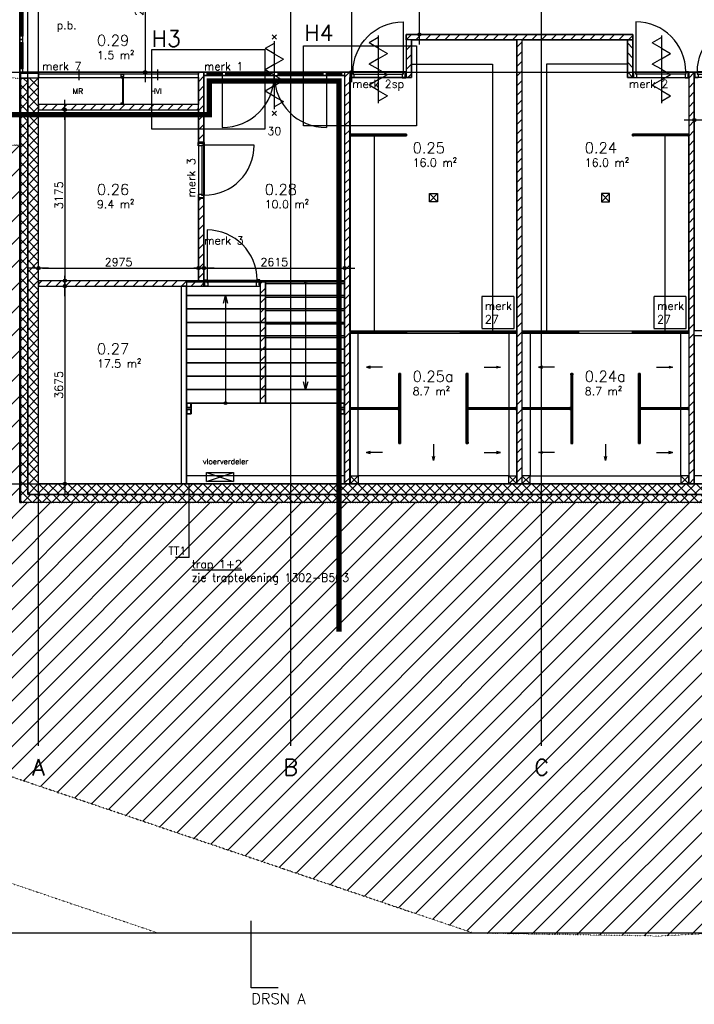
# Model space of a CAD drawing. Header units: millimetres. Extents: x -41560 to 117593, y -41642 to 17656.
# Tile 2 of 30: x -26638 to -14098, y -28179 to -9881. Entities that reach past the tile are written whole.
import ezdxf
from ezdxf.enums import TextEntityAlignment as Align
from ezdxf.lldxf.tags import DXFTag

# ---------------------------------------------------------------- set-up
doc = ezdxf.new("R2010")
doc.units = ezdxf.units.MM
doc.header["$LTSCALE"] = 0.5
doc.header["$PDMODE"] = 3
doc.header["$PDSIZE"] = 100
for name, pattern in [('ACAD_ISO07W100', [3, 0, -3]), ('CENTER2', [28.575, 19.05, -3.175, 3.175, -3.175]), ('HIDDEN2', [4.7625, 3.175, -1.5875])]:
    doc.linetypes.add(name, pattern=pattern)
for name, color, linetype in [('arc. 9', 9, 'Continuous'), ('brandscheidingen', 250, 'Continuous'), ('brandveiligheid', 9, 'Continuous'), ('detailaanduiding', 4, 'Continuous'), ('inrichting terrein', 7, 'ACAD_ISO07W100'), ('inrichting vast', 7, 'Continuous'), ('maat 1.5mm', 210, 'Continuous'), ('pen 0.05mm', 7, 'Continuous'), ('pen 0.10mm', 6, 'Continuous'), ('pen 0.15mm', 1, 'Continuous'), ('pen 0.20mm', 2, 'Continuous'), ('pen 0.70mm', 5, 'Continuous'), ('stramien', 9, 'CENTER2'), ('tekst 1.0mm', 7, 'Continuous'), ('tekst 1.5mm', 210, 'Continuous'), ('tekst 2.0mm', 211, 'Continuous'), ('tekst 3.0mm', 200, 'Continuous'), ('tekst 5.0mm', 201, 'Continuous'), ('tekstblocks', 6, 'Continuous')]:
    doc.layers.add(name, color=color, linetype=linetype)
doc.layers.add('hulplijn', color=140, linetype='Continuous', plot=False)
doc.layers.add('hulplijn opp', color=31, linetype='Continuous', plot=False)
doc.styles.add('1.0mm tekst', font='romans.shx', dxfattribs={"height": 1})
doc.styles.add('1.5mm tekst', font='romans.shx', dxfattribs={"height": 1.5})
doc.styles.add('2.0mm tekst', font='romans.shx', dxfattribs={"height": 2})
doc.styles.add('3.0mm tekst', font='romans.shx', dxfattribs={"height": 3})
doc.styles.get("Standard").update_dxf_attribs({"font": 'arial.ttf'})
tags = doc.linetypes.add('WBDBO30', pattern='A,12.7,-5.08,["30",Standard,S=3,R=0,X=-2.54,Y=-1.27],-6.35', length=24.13).pattern_tags.tags
tags[6] = DXFTag(74, 10)
doc.dimstyles.new('1.5mm maat', dxfattribs={"dimscale": 0, "dimtxt": 1.5, "dimasz": 0.75, "dimexe": 1.25, "dimexo": 0.625, "dimgap": 0.375, "dimtad": 1, "dimdec": 0, "dimtxsty": '1.5mm tekst', "dimblk": 'dot maatlijn-GVA', "dimcen": 2.5, "dimse1": 1, "dimse2": 1, "dimclrd": 7, "dimclrt": 256, "dimadec": 0, "dimazin": 0, "dimtfac": 1, "dimtdec": 0, "dimtmove": 0, "dimatfit": 3, "dimfxl": 1, "dimarcsym": 0})
pattern_1 = [(225, (-7724.866, -3670.71), (44.90128, -44.90128), []), (315, (-7724.866, -3670.71), (44.90128, 44.90128), [])]
pattern_2 = [(315, (5328.71, -7247.866), (44.9013, 44.9013), []), (45, (5328.71, -7247.866), (-44.9013, 44.9013), [])]

# ---------------------------------------------------------------- blocks, each defined once
blk = doc.blocks.new('*U170')
at = {"layer": 'hulplijn'}
for points in [[(-5, -7), (-5, -107)], [(1039, -7), (1039, -107)]]:
    blk.add_lwpolyline(points, dxfattribs=at)
at = {"layer": 'pen 0.05mm'}
blk.add_lwpolyline([(982, -1042), (982, -112)], dxfattribs=at)
blk.add_arc((982, -112), 930, 180, 270, dxfattribs=at)
at = {"layer": 'pen 0.15mm'}
for points in [[(67, -69), (67, 0), (0, 0), (0, -17), (12, -17), (12, -97), (0, -97), (0, -114), (50, -114), (50, -69), (67, -69)], [(967, -69), (967, 0), (1034, 0), (1034, -17), (1022, -17), (1022, -97), (1034, -97), (1034, -114), (984, -114), (984, -69), (967, -69)]]:
    blk.add_lwpolyline(points, dxfattribs=at)
blk.add_lwpolyline([(982, -112), (52, -112), (52, -72), (982, -72)], close=True, dxfattribs=at)
blk = doc.blocks.new('kleedruimte XL')
at = {"layer": 'arc. 9'}
h = blk.add_hatch(dxfattribs=at)
h.set_pattern_fill('ANSI31', color=256, scale=40, style=0)
h.paths.add_polyline_path([(-3000, -4800), (0, -4800), (0, -4700), (-3000, -4700)])
at = {"layer": 'hulplijn'}
for points in [[(-4000, -4700), (0, -4700), (0, 0), (-4000, 0)], [(-4000, -7550), (0, -7550), (0, -4800), (-4000, -4800)]]:
    blk.add_lwpolyline(points, close=True, dxfattribs=at)
at = {"layer": 'pen 0.05mm'}
for p, q in [((-150, -6175), (0, -6025)), ((-150, -6025), (0, -6175)), ((-1293, -6100), (-993, -6100)), ((-2000, -6807), (-2000, -7107)), ((-2075, -7550), (-1925, -7400)), ((-2075, -7400), (-1925, -7550))]:
    blk.add_line(p, q, dxfattribs=at)
for points in [[(-2075, -2158), (-1925, -2158), (-1925, -2308), (-2075, -2308)], [(-4000, -7400), (-4000, -7550), (0, -7550), (0, -4800), (-150, -4800), (-150, -7400), (-3850, -7400), (-3850, -7400)], [(-2458, -4975), (-2443, -4975), (-2443, -4800), (-2458, -4800)], [(-1358, -4975), (-1343, -4975), (-1343, -4800), (-1358, -4800)], [(-150, -6025), (0, -6025), (0, -6175), (-150, -6175)], [(-175, -6092), (-175, -6108), (0, -6108), (0, -6092)], [(-2458, -7375), (-2443, -7375), (-2443, -7550), (-2458, -7550)], [(-2075, -7400), (-1925, -7400), (-1925, -7550), (-2075, -7550)], [(-1358, -7375), (-1343, -7375), (-1343, -7550), (-1358, -7550)]]:
    blk.add_lwpolyline(points, close=True, dxfattribs=at)
for points in [[(-1925, -2158), (-2075, -2308), (-2075, -2158), (-1925, -2308)], [(-1065, -6081), (-993, -6100), (-1065, -6119)], [(-2019, -7035), (-2000, -7107), (-1981, -7035)]]:
    blk.add_lwpolyline(points, dxfattribs=at)
for centre, start, end in [((-2450, -4975), 101.537, 78.463), ((-1350, -4975), 101.537, 78.463), ((-175, -6100), 11.537, 348.463), ((-2450, -7375), 281.537, 258.463), ((-1350, -7375), 281.537, 258.463)]:
    blk.add_arc(centre, 37.5, start, end, dxfattribs=at)
at = {"layer": 'pen 0.20mm'}
blk.add_lwpolyline([(-3000, -4800), (0, -4800), (0, -4700), (-3000, -4700)], close=True, dxfattribs=at)
at = {"layer": 'tekst 5.0mm', "xscale": -1, "rotation": 180}
blk.add_blockref('*U170', (-3995, -7), dxfattribs=at)
blk = doc.blocks.new('trap 1-beg')
at = {"layer": 'pen 0.05mm', "linetype": 'HIDDEN2'}
for p, q in [((1470, 3720), (2940, 3720)), ((725, 3500), (725, 1500)), ((1470, 3470), (2940, 3470)), ((1470, 3220), (2940, 3220)), ((1470, 2970), (2940, 2970)), ((1470, 2720), (2940, 2720))]:
    blk.add_line(p, q, dxfattribs=at)
at = {"layer": 'pen 0.05mm'}
blk.add_line((2215, 3750), (2215, 1750), dxfattribs=at)
at = {"layer": 'pen 0.05mm', "linetype": 'HIDDEN2'}
for points in [[(0, 3500), (1470, 3500), (1470, 3750), (0, 3750)], [(0, 3250), (1470, 3250), (1470, 3500), (0, 3500)], [(0, 3000), (1470, 3000), (1470, 3250), (0, 3250)], [(0, 2750), (1470, 2750), (1470, 3000), (0, 3000)], [(0, 2500), (1470, 2500), (1470, 2750), (0, 2750)], [(0, 2250), (1470, 2250), (1470, 2500), (0, 2500)], [(1470, 2250), (2940, 2250), (2940, 2500), (1470, 2500)], [(0, 2000), (1470, 2000), (1470, 2250), (0, 2250)], [(1470, 2000), (2940, 2000), (2940, 2250), (1470, 2250)], [(0, 1750), (1470, 1750), (1470, 2000), (0, 2000)], [(1470, 1750), (2940, 1750), (2940, 2000), (1470, 2000)], [(0, 1500), (1470, 1500), (1470, 1750), (0, 1750)], [(1470, 1500), (2940, 1500), (2940, 1750), (1470, 1750)], [(0, 0), (2940, 0), (2940, 1500), (0, 1500)]]:
    blk.add_lwpolyline(points, close=True, dxfattribs=at)
at = {"layer": 'pen 0.05mm'}
for points in [[(686, 3355), (725, 3500), (764, 3355)], [(2254, 1895), (2215, 1750), (2176, 1895)]]:
    blk.add_lwpolyline(points, dxfattribs=at)
for centre in [(2215, 3750), (725, 1500)]:
    blk.add_circle(centre, 25, dxfattribs=at)
at = {"layer": 'pen 0.15mm'}
for points in [[(1470, 3500), (2940, 3500), (2940, 3750), (1470, 3750)], [(1470, 3250), (2940, 3250), (2940, 3500), (1470, 3500)], [(1470, 3000), (2940, 3000), (2940, 3250), (1470, 3250)], [(1470, 2750), (2940, 2750), (2940, 3000), (1470, 3000)], [(1470, 2500), (2940, 2500), (2940, 2750), (1470, 2750)]]:
    blk.add_lwpolyline(points, close=True, dxfattribs=at)
blk = doc.blocks.new('kleedruimte dames-03')
at = {"layer": 'arc. 9'}
h = blk.add_hatch(dxfattribs=at)
h.set_pattern_fill('ANSI31', color=256, scale=40, style=0)
h.set_pattern_definition([(45, (-66473.28, -156786.33), (-89.80256, 89.80256), [])])
h.paths.add_polyline_path([(1044, 7550), (1144, 7550), (1144, 8250), (1044, 8250)])
h = blk.add_hatch(dxfattribs=at)
h.set_pattern_fill('ANSI37', color=256, scale=20, angle=90, style=0)
h.set_pattern_definition([(135, (-4370.71, 15130.865), (-44.9013, -44.9013), []), (225, (-4370.71, 15130.865), (44.9013, -44.9013), [])])
h.paths.add_polyline_path([(1043, 6496), (1043, 6470), (7, 6470), (7, 6496)])
h = blk.add_hatch(dxfattribs=at)
h.set_pattern_fill('ANSI37', color=256, scale=20, angle=90, style=0)
h.set_pattern_definition([(135, (-4370.71, 11464.865), (-44.9013, -44.9013), []), (225, (-4370.71, 11464.865), (44.9013, -44.9013), [])])
h.paths.add_polyline_path([(1043, 2830), (1043, 2804), (7, 2804), (7, 2830)])
h = blk.add_hatch(dxfattribs=at)
h.set_pattern_fill('ANSI37', color=256, scale=20, angle=90, style=0)
h.set_pattern_definition([(135, (-2320.71, 11464.866), (-44.9013, -44.9013), []), (225, (-2320.71, 11464.866), (44.9013, -44.9013), [])])
h.paths.add_polyline_path([(3093, 2830), (3093, 2804), (2057, 2804), (2057, 2830)])
h = blk.add_hatch(dxfattribs=at)
h.set_pattern_fill('ANSI37', color=256, scale=20, angle=180, style=0)
h.set_pattern_definition(pattern_1)
h.paths.add_polyline_path([(910, 2043), (936, 2043), (936, 757), (910, 757)])
h = blk.add_hatch(dxfattribs=at)
h.set_pattern_fill('ANSI37', color=256, scale=20, angle=180, style=0)
h.set_pattern_definition(pattern_1)
h.paths.add_polyline_path([(2190, 2043), (2164, 2043), (2164, 757), (2190, 757)])
h = blk.add_hatch(dxfattribs=at)
h.set_pattern_fill('ANSI37', color=256, scale=20, angle=270, style=0)
h.set_pattern_definition(pattern_2)
h.paths.add_polyline_path([(7, 1387), (7, 1413), (901, 1413), (901, 1387)])
h = blk.add_hatch(dxfattribs=at)
h.set_pattern_fill('ANSI37', color=256, scale=20, angle=270, style=0)
h.set_pattern_definition(pattern_2)
h.paths.add_polyline_path([(3093, 1387), (3093, 1413), (2199, 1413), (2199, 1387)])
at = {"layer": 'hulplijn'}
for points in [[(0, 2834), (3100, 2834), (3100, 8250), (1144, 8250), (1144, 7550), (0, 7550)], [(0, 0), (3100, 0), (3100, 2800), (0, 2800)]]:
    blk.add_lwpolyline(points, close=True, dxfattribs=at)
at = {"layer": 'inrichting vast'}
for points in [[(3100, 8250), (1144, 8250), (1144, 7800), (2650, 7800), (2650, 2834), (3100, 2834)], [(0, 6466), (450, 6466), (450, 2834), (0, 2834)]]:
    blk.add_lwpolyline(points, close=True, dxfattribs=at)
at = {"layer": 'pen 0.05mm'}
for p, q in [((1475, 5242), (1625, 5392)), ((1475, 5392), (1625, 5242)), ((604, 2166), (304, 2166)), ((2496, 2166), (2796, 2166)), ((1550, 734), (1550, 434)), ((1550, 734), (1550, 434)), ((604, 584), (304, 584)), ((604, 584), (304, 584)), ((2496, 584), (2796, 584)), ((0, 0), (150, 150)), ((0, 150), (150, 0)), ((2954, 0), (3104, 150)), ((2954, 150), (3104, 0))]:
    blk.add_line(p, q, dxfattribs=at)
for points in [[(1475, 5392), (1625, 5392), (1625, 5242), (1475, 5242)], [(150, 2800), (0, 2800), (0, 0), (3100, 0), (3100, 2800), (2950, 2800), (2950, 150), (150, 150)], [(0, 150), (150, 150), (150, 0), (0, 0)], [(2954, 150), (3104, 150), (3104, 0), (2954, 0)]]:
    blk.add_lwpolyline(points, close=True, dxfattribs=at)
for points in [[(376, 2186), (304, 2166), (376, 2147)], [(2724, 2186), (2796, 2166), (2724, 2147)], [(376, 564), (304, 584), (376, 603)], [(376, 603), (304, 584), (376, 564)], [(2724, 564), (2796, 584), (2724, 603)], [(1569, 506), (1550, 434), (1531, 506)], [(1531, 506), (1550, 434), (1569, 506)]]:
    blk.add_lwpolyline(points, dxfattribs=at)
at = {"layer": 'pen 0.15mm'}
for points in [[(1043, 6496), (1043, 6498), (7, 6498), (7, 6496)], [(1043, 6496), (1043, 6470), (7, 6470), (7, 6496)], [(1043, 6468), (1043, 6470), (7, 6470), (7, 6468)], [(1043, 2830), (1043, 2832), (7, 2832), (7, 2830)], [(1043, 2830), (1043, 2804), (7, 2804), (7, 2830)], [(1043, 2802), (1043, 2804), (7, 2804), (7, 2802)], [(3093, 2830), (3093, 2832), (2057, 2832), (2057, 2830)], [(3093, 2830), (3093, 2804), (2057, 2804), (2057, 2830)], [(3093, 2802), (3093, 2804), (2057, 2804), (2057, 2802)], [(910, 2043), (908, 2043), (908, 757), (910, 757)], [(910, 2043), (936, 2043), (936, 757), (910, 757)], [(938, 2043), (936, 2043), (936, 757), (938, 757)], [(2162, 2043), (2164, 2043), (2164, 757), (2162, 757)], [(2190, 2043), (2164, 2043), (2164, 757), (2190, 757)], [(2190, 2043), (2192, 2043), (2192, 757), (2190, 757)], [(7, 1415), (7, 1413), (901, 1413), (901, 1415)], [(7, 1387), (7, 1413), (901, 1413), (901, 1387)], [(7, 1387), (7, 1385), (901, 1385), (901, 1387)], [(3093, 1415), (3093, 1413), (2199, 1413), (2199, 1415)], [(3093, 1387), (3093, 1413), (2199, 1413), (2199, 1387)], [(3093, 1387), (3093, 1385), (2199, 1385), (2199, 1387)]]:
    blk.add_lwpolyline(points, close=True, dxfattribs=at)
at = {"layer": 'pen 0.20mm'}
for points in [[(1044, 7550), (1144, 7550), (1144, 8250), (1044, 8250)], [(22, 6500), (0, 6500), (0, 6466), (22, 6466), (22, 6468), (2, 6468), (2, 6498), (22, 6498)], [(1028, 6500), (1050, 6500), (1050, 6466), (1028, 6466), (1028, 6468), (1048, 6468), (1048, 6498), (1028, 6498)], [(22, 2834), (0, 2834), (0, 2800), (22, 2800), (22, 2802), (2, 2802), (2, 2832), (22, 2832)], [(1028, 2834), (1050, 2834), (1050, 2800), (1028, 2800), (1028, 2802), (1048, 2802), (1048, 2832), (1028, 2832)], [(2072, 2834), (2050, 2834), (2050, 2800), (2072, 2800), (2072, 2802), (2052, 2802), (2052, 2832), (2072, 2832)], [(3078, 2834), (3100, 2834), (3100, 2800), (3078, 2800), (3078, 2802), (3098, 2802), (3098, 2832), (3078, 2832)], [(906, 2028), (906, 2050), (940, 2050), (940, 2028), (938, 2028), (938, 2048), (908, 2048), (908, 2028)], [(2194, 2028), (2194, 2050), (2160, 2050), (2160, 2028), (2162, 2028), (2162, 2048), (2192, 2048), (2192, 2028)], [(22, 1383), (0, 1383), (0, 1417), (22, 1417), (22, 1415), (2, 1415), (2, 1385), (22, 1385)], [(886, 1383), (908, 1383), (908, 1417), (886, 1417), (886, 1415), (906, 1415), (906, 1385), (886, 1385)], [(2214, 1383), (2192, 1383), (2192, 1417), (2214, 1417), (2214, 1415), (2194, 1415), (2194, 1385), (2214, 1385)], [(3078, 1383), (3100, 1383), (3100, 1417), (3078, 1417), (3078, 1415), (3098, 1415), (3098, 1385), (3078, 1385)], [(906, 772), (906, 750), (940, 750), (940, 772), (938, 772), (938, 752), (908, 752), (908, 772)], [(2194, 772), (2194, 750), (2160, 750), (2160, 772), (2162, 772), (2162, 752), (2192, 752), (2192, 772)]]:
    blk.add_lwpolyline(points, close=True, dxfattribs=at)
at = {"layer": 'tekst 5.0mm', "xscale": -1, "rotation": 180}
blk.add_blockref('*U170', (5, 7543), dxfattribs=at)
blk = doc.blocks.new('*U158')
at = {"layer": 'tekst 1.5mm', "style": '1.5mm tekst'}
blk.add_attdef('OPPERVLAK', (0, -5), '', height=1.5, dxfattribs=at)
at = {"layer": 'tekst 2.0mm', "style": '2.0mm tekst'}
blk.add_attdef('RUIMTENUMMER', (0, -2.5), '', height=2, dxfattribs=at)
blk = doc.blocks.new('oppervlakte bgg-02')
at = {"layer": 'hulplijn opp'}
blk.add_lwpolyline([(3702, -10856), (-13742, -10856), (-13742, -10156), (-17954, -10156), (-17954, -10856), (-19098, -10856), (-22048, -10856), (-22048, -10856), (-22048, -10856), (-25138, -10856), (-25138, -8246), (-20852, -8246), (-20852, -7696), (-6118, -7696), (-6118, 154), (-3288, 154)], dxfattribs=at)
for points in [[(-18998, -10956), (-17854, -10956), (-17854, -10256), (-15898, -10256), (-15898, -15672), (-18998, -15672)], [(-15798, -10256), (-13842, -10256), (-13842, -10956), (-12698, -10956), (-12698, -15672), (-15798, -15672)], [(-24788, -10956), (-21813, -10956), (-21813, -11456), (-24788, -11456), (-24788, -11456), (-24788, -11456)], [(-21713, -10916), (-21713, -10916), (-20568, -10916), (-19098, -10916), (-19098, -14731), (-21713, -14731)], [(-24788, -11956), (-24788, -11556), (-23378, -11556), (-21813, -11556), (-21813, -14731), (-24788, -14731)], [(-24788, -14831), (-22148, -14831), (-22148, -14831), (-20668, -14831), (-20668, -17006), (-20668, -17006), (-20668, -17006), (-20668, -17006), (-20668, -17006), (-19098, -17006), (-19098, -18506), (-22038, -18506), (-22038, -18506), (-22138, -18506), (-22138, -18506), (-24788, -18506)], [(-18998, -15706), (-17948, -15706), (-16948, -15706), (-15898, -15706), (-15898, -18506), (-18998, -18506)], [(-15798, -15706), (-14748, -15706), (-13748, -15706), (-12698, -15706), (-12698, -18506), (-15798, -18506)]]:
    blk.add_lwpolyline(points, close=True, dxfattribs=at)
at = {"xscale": 100, "yscale": 100, "zscale": 100}
for p, values in [((-23702, -10115), {'RUIMTENUMMER': '0.29', 'OPPERVLAK': '1.5 m²'}), ((-17834, -12112), {'RUIMTENUMMER': '0.25', 'OPPERVLAK': '16.0 m²'}), ((-14634, -12112), {'RUIMTENUMMER': '0.24', 'OPPERVLAK': '16.0 m²'}), ((-23702, -12886), {'RUIMTENUMMER': '0.26', 'OPPERVLAK': '9.4 m²'}), ((-20584, -12886), {'RUIMTENUMMER': '0.28', 'OPPERVLAK': '10.0 m²'}), ((-23702, -15847), {'RUIMTENUMMER': '0.27', 'OPPERVLAK': '17.5 m²'}), ((-17834, -16359), {'RUIMTENUMMER': '0.25a', 'OPPERVLAK': '8.7 m²'}), ((-14634, -16359), {'RUIMTENUMMER': '0.24a', 'OPPERVLAK': '8.7 m²'})]:
    blk.add_blockref('*U158', p, dxfattribs=at).add_auto_attribs(values)
blk = doc.blocks.new('doorsnedeaanduiding')
at = {"layer": 'pen 0.05mm'}
blk.add_line((4953, -27829), (4953, -26579), dxfattribs=at)
at = {"layer": 'pen 0.70mm'}
blk.add_line((5453, -27829), (4953, -27829), dxfattribs=at)
at = {"layer": 'hulplijn', "style": '3.0mm tekst'}
for p in [(29858, 14116), (-14319, -11379), (54620, -11379), (29858, -28179)]:
    blk.add_attdef('A', text='', height=300, dxfattribs=at).set_placement(p, align=Align.MIDDLE_CENTER)
at = {"layer": 'tekst 2.0mm', "insert": (4953, -27929), "char_height": 200, "width": 7941.85, "attachment_point": 1, "style": '2.0mm tekst'}
blk.add_mtext('DRSN A', dxfattribs=at)
blk = doc.blocks.new('1302-stramien-01')
at = {"layer": 'hulplijn'}
for points in [[(-350, 350), (42350, 350), (42350, -18810), (-350, -18810)], [(-200, 200), (42200, 200), (42200, -18660), (-200, -18660)], [(0, 0), (42000, 0), (42000, -18460), (0, -18460)]]:
    blk.add_lwpolyline(points, close=True, dxfattribs=at)
at = {"layer": 'stramien'}
for p, q in [((0, -23329), (0, 10339)), ((4690, -23329), (4690, 10339)), ((9350, -23329), (9350, 10339)), ((-13469, -10810), (52270, -10810)), ((-13469, -18460), (52270, -18460))]:
    blk.add_line(p, q, dxfattribs=at)
at = {"layer": 'tekst 3.0mm', "char_height": 300, "width": 763.99, "attachment_point": 2, "style": '3.0mm tekst'}
for s, insert in [('A', (0, -23579)), ('B', (4690, -23579)), ('C', (9350, -23579))]:
    blk.add_mtext(s, dxfattribs=dict(at, insert=insert))
blk = doc.blocks.new('dot maatlijn-GVA')
at = {"layer": 'maat 1.5mm'}
h = blk.add_hatch(color=7, dxfattribs=at)
edge = h.paths.add_edge_path()
edge.add_arc((0, 0), 0.4, 0, 360)
at = {"layer": 'maat 1.5mm', "color": 7}
for points in [[(0, 2.5), (0, -2.5)], [(-2.5, 0), (2.5, 0)]]:
    blk.add_lwpolyline(points, dxfattribs=at)
blk.add_circle((0, 0), 0.4, dxfattribs=at)
blk = doc.blocks.new('*D206')
at = {"layer": 'defpoints', "color": 0, "transparency": 16777216}
for p in [(-19210, -7696), (-19454, -10156), (-19210, -10156)]:
    blk.add_point(p, dxfattribs=at)
at = {"layer": 'tekst 1.5mm', "color": 7, "lineweight": -2, "transparency": 16777216}
blk.add_line((-19210, -7771), (-19210, -10081), dxfattribs=at)
at = {"layer": 'tekst 1.5mm', "color": 7, "lineweight": -2, "transparency": 16777216, "xscale": 75, "yscale": 75, "zscale": 75}
for p, rotation in [((-19210, -7696), 90), ((-19210, -10156), 270)]:
    blk.add_blockref('dot maatlijn-GVA', p, dxfattribs=dict(at, rotation=rotation))
at = {"layer": 'tekst 1.5mm', "transparency": 16777216, "insert": (-19323, -8926), "char_height": 150, "attachment_point": 5, "rotation": 90, "style": '1.5mm tekst'}
blk.add_mtext('2460', dxfattribs=at)
blk = doc.blocks.new('*D207')
at = {"layer": 'defpoints', "color": 0, "transparency": 16777216}
for p in [(-20711, -7696), (-20506, -10856), (-20473, -10856)]:
    blk.add_point(p, dxfattribs=at)
at = {"layer": 'tekst 1.5mm', "color": 7, "lineweight": -2, "transparency": 16777216}
blk.add_line((-20473, -7771), (-20473, -10781), dxfattribs=at)
at = {"layer": 'tekst 1.5mm', "color": 7, "lineweight": -2, "transparency": 16777216, "xscale": 75, "yscale": 75, "zscale": 75}
for p, rotation in [((-20473, -7696), 90), ((-20473, -10856), 270)]:
    blk.add_blockref('dot maatlijn-GVA', p, dxfattribs=dict(at, rotation=rotation))
at = {"layer": 'tekst 1.5mm', "transparency": 16777216, "insert": (-20586, -9276), "char_height": 150, "attachment_point": 5, "rotation": 90, "style": '1.5mm tekst'}
blk.add_mtext('3160', dxfattribs=at)
blk = doc.blocks.new('*D208')
at = {"layer": 'defpoints', "color": 0, "transparency": 16777216}
for p in [(-26349, -8246), (-26349, -10856), (-24307, -10856)]:
    blk.add_point(p, dxfattribs=at)
at = {"layer": 'tekst 1.5mm', "color": 7, "lineweight": -2, "transparency": 16777216}
blk.add_line((-24307, -8321), (-24307, -10781), dxfattribs=at)
at = {"layer": 'tekst 1.5mm', "color": 7, "lineweight": -2, "transparency": 16777216, "xscale": 75, "yscale": 75, "zscale": 75}
for p, rotation in [((-24307, -8246), 90), ((-24307, -10856), 270)]:
    blk.add_blockref('dot maatlijn-GVA', p, dxfattribs=dict(at, rotation=rotation))
at = {"layer": 'tekst 1.5mm', "transparency": 16777216, "insert": (-24419, -9551), "char_height": 150, "attachment_point": 5, "rotation": 90, "style": '1.5mm tekst'}
blk.add_mtext('2610', dxfattribs=at)
blk = doc.blocks.new('*D223')
at = {"layer": 'defpoints', "color": 0, "transparency": 16777216}
for p in [(-14098, -11746), (-14098, -15656), (-10098, -15656)]:
    blk.add_point(p, dxfattribs=at)
at = {"layer": 'tekst 1.5mm', "color": 7, "lineweight": -2, "transparency": 16777216}
blk.add_line((-10173, -11746), (-14023, -11746), dxfattribs=at)
at = {"layer": 'tekst 1.5mm', "color": 7, "lineweight": -2, "transparency": 16777216, "xscale": 75, "yscale": 75, "zscale": 75, "rotation": 180}
blk.add_blockref('dot maatlijn-GVA', (-14098, -11746), dxfattribs=at)
at = {"layer": 'tekst 1.5mm', "color": 7, "lineweight": -2, "transparency": 16777216, "xscale": 75, "yscale": 75, "zscale": 75}
blk.add_blockref('dot maatlijn-GVA', (-10098, -11746), dxfattribs=at)
at = {"layer": 'tekst 1.5mm', "transparency": 16777216, "insert": (-12098, -11633), "char_height": 150, "attachment_point": 5, "style": '1.5mm tekst'}
blk.add_mtext('4000', dxfattribs=at)
blk = doc.blocks.new('*D268')
at = {"layer": 'defpoints', "color": 0, "transparency": 16777216}
for p in [(-23313, -14497), (-26288, -14725), (-23313, -14731)]:
    blk.add_point(p, dxfattribs=at)
at = {"layer": 'tekst 1.5mm', "color": 7, "lineweight": -2, "transparency": 16777216}
blk.add_line((-26213, -14497), (-23388, -14497), dxfattribs=at)
at = {"layer": 'tekst 1.5mm', "color": 7, "lineweight": -2, "transparency": 16777216, "xscale": 75, "yscale": 75, "zscale": 75, "rotation": 180}
blk.add_blockref('dot maatlijn-GVA', (-26288, -14497), dxfattribs=at)
at = {"layer": 'tekst 1.5mm', "color": 7, "lineweight": -2, "transparency": 16777216, "xscale": 75, "yscale": 75, "zscale": 75}
blk.add_blockref('dot maatlijn-GVA', (-23313, -14497), dxfattribs=at)
at = {"layer": 'tekst 1.5mm', "transparency": 16777216, "insert": (-24800, -14385), "char_height": 150, "attachment_point": 5, "style": '1.5mm tekst'}
blk.add_mtext('2975', dxfattribs=at)
blk = doc.blocks.new('*D269')
at = {"layer": 'defpoints', "color": 0, "transparency": 16777216}
for p in [(-20598, -14497), (-20598, -14539), (-23213, -14731)]:
    blk.add_point(p, dxfattribs=at)
at = {"layer": 'tekst 1.5mm', "color": 7, "lineweight": -2, "transparency": 16777216}
blk.add_line((-23138, -14497), (-20673, -14497), dxfattribs=at)
at = {"layer": 'tekst 1.5mm', "color": 7, "lineweight": -2, "transparency": 16777216, "xscale": 75, "yscale": 75, "zscale": 75, "rotation": 180}
blk.add_blockref('dot maatlijn-GVA', (-23213, -14497), dxfattribs=at)
at = {"layer": 'tekst 1.5mm', "color": 7, "lineweight": -2, "transparency": 16777216, "xscale": 75, "yscale": 75, "zscale": 75}
blk.add_blockref('dot maatlijn-GVA', (-20598, -14497), dxfattribs=at)
at = {"layer": 'tekst 1.5mm', "transparency": 16777216, "insert": (-21905, -14385), "char_height": 150, "attachment_point": 5, "style": '1.5mm tekst'}
blk.add_mtext('2615', dxfattribs=at)
blk = doc.blocks.new('*D270')
at = {"layer": 'defpoints', "color": 0, "transparency": 16777216}
for p in [(-26038, -14831), (-26038, -18506), (-25798, -18506)]:
    blk.add_point(p, dxfattribs=at)
at = {"layer": 'tekst 1.5mm', "color": 7, "lineweight": -2, "transparency": 16777216}
blk.add_line((-25798, -14906), (-25798, -18431), dxfattribs=at)
at = {"layer": 'tekst 1.5mm', "color": 7, "lineweight": -2, "transparency": 16777216, "xscale": 75, "yscale": 75, "zscale": 75}
for p, rotation in [((-25798, -14831), 90), ((-25798, -18506), 270)]:
    blk.add_blockref('dot maatlijn-GVA', p, dxfattribs=dict(at, rotation=rotation))
at = {"layer": 'tekst 1.5mm', "transparency": 16777216, "insert": (-25911, -16668), "char_height": 150, "attachment_point": 5, "rotation": 90, "style": '1.5mm tekst'}
blk.add_mtext('3675', dxfattribs=at)
blk = doc.blocks.new('*D271')
at = {"layer": 'defpoints', "color": 0, "transparency": 16777216}
for p in [(-26288, -11556), (-26288, -14731), (-25798, -14731)]:
    blk.add_point(p, dxfattribs=at)
at = {"layer": 'tekst 1.5mm', "color": 7, "lineweight": -2, "transparency": 16777216}
blk.add_line((-25798, -11631), (-25798, -14656), dxfattribs=at)
at = {"layer": 'tekst 1.5mm', "color": 7, "lineweight": -2, "transparency": 16777216, "xscale": 75, "yscale": 75, "zscale": 75}
for p, rotation in [((-25798, -11556), 90), ((-25798, -14731), 270)]:
    blk.add_blockref('dot maatlijn-GVA', p, dxfattribs=dict(at, rotation=rotation))
at = {"layer": 'tekst 1.5mm', "transparency": 16777216, "insert": (-25911, -13143), "char_height": 150, "attachment_point": 5, "rotation": 90, "style": '1.5mm tekst'}
blk.add_mtext('3175', dxfattribs=at)
blk = doc.blocks.new('TT01')
at = {"layer": 'hulplijn'}
for points in [[(0, 0), (0, 2.5)], [(0, 0), (-2.5, 0)]]:
    blk.add_lwpolyline(points, dxfattribs=at)
at = {"layer": 'hulplijn', "insert": (-0.5, 0.5), "char_height": 1.5, "attachment_point": 9, "style": '1.5mm tekst'}
blk.add_mtext_dynamic_manual_height_columns('TT1', width=6266.3931, gutter_width=500, heights=[0], dxfattribs=at)
at = {"layer": 'tekst 1.5mm', "insert": (0.5, -0.5), "char_height": 1.5, "width": 59.9125, "attachment_point": 1, "style": '1.5mm tekst'}
blk.add_mtext('\\pt30;{\\Ltrap 1+2\\P\\ptz;}zie traptekening 1302-B503', dxfattribs=at)
blk = doc.blocks.new('*U193')
at = {"layer": 'brandveiligheid'}
for p, q in [((0.79, 0), (13.38, 0)), ((0.79, 0), (13.38, 0)), ((3.15, 0), (2.16, -1.7)), ((3.15, 0), (4.13, 1.7)), ((5.12, 0), (4.13, 1.7)), ((5.12, 0), (6.1, -1.7)), ((7.08, 0), (6.1, -1.7)), ((7.08, 0), (8.07, 1.7)), ((9.05, 0), (8.07, 1.7)), ((9.05, 0), (10.03, -1.7)), ((11.02, 0), (12, 1.7)), ((12.99, 0), (12, 1.7)), ((1.18, 0), (2.16, -1.7)), ((11.02, 0), (10.03, -1.7))]:
    blk.add_line(p, q, dxfattribs=at)
blk = doc.blocks.new('*U192')
at = {"layer": 'brandveiligheid'}
for p, q in [((-0.42, 0.42), (0.42, -0.42)), ((-0.42, -0.42), (0.42, 0.42)), ((-0.42, -0.42), (0.42, 0.42)), ((-0.42, 0.42), (0.42, -0.42)), ((0.79, 0), (13.38, 0)), ((0.79, 0), (13.38, 0)), ((3.15, 0), (2.16, -1.7)), ((3.15, 0), (4.13, 1.7)), ((5.12, 0), (4.13, 1.7)), ((5.12, 0), (6.1, -1.7)), ((7.08, 0), (6.1, -1.7)), ((7.08, 0), (8.07, 1.7)), ((9.05, 0), (8.07, 1.7)), ((9.05, 0), (10.03, -1.7)), ((11.02, 0), (12, 1.7)), ((12.99, 0), (12, 1.7)), ((14.58, -0.42), (13.75, 0.42)), ((14.58, 0.42), (13.75, -0.42)), ((1.18, 0), (2.16, -1.7)), ((11.02, 0), (10.03, -1.7))]:
    blk.add_line(p, q, dxfattribs=at)
at = {"layer": 'brandveiligheid', "color": 6, "insert": (16.72, 0), "char_height": 1.5, "width": 6.016, "attachment_point": 2, "rotation": 90, "style": '1.5mm tekst'}
blk.add_mtext('30', dxfattribs=at)
blk = doc.blocks.new('zelfsluitend')
at = {"xscale": 100, "yscale": 100, "zscale": 100, "rotation": 270}
for name, p in [('*U192', (4383, 8294)), ('*U193', (6315, 8403)), ('*U193', (11578, 8403))]:
    blk.add_blockref(name, p, dxfattribs=at)
blk = doc.blocks.new('80x80')
at = {"layer": 'arc. 9'}
h = blk.add_hatch(color=256, dxfattribs=at)
h.dxf.hatch_style = 1
h.paths.add_polyline_path([(-36, -34), (36, -34), (36, 38), (-36, 38)], flags=16)
h.paths.add_polyline_path([(-40, -38), (40, -38), (40, 42), (-40, 42)])
at = {"layer": 'pen 0.15mm'}
for points in [[(-40, -38), (40, -38), (40, 42), (-40, 42)], [(-36, -34), (36, -34), (36, 38), (-36, 38)]]:
    blk.add_lwpolyline(points, close=True, dxfattribs=at)

msp = doc.modelspace()

# ---------------------------------------------------------------- hatches: boundary and pattern name
at = {"layer": 'arc. 9'}
h = msp.add_hatch(dxfattribs=at)
h.set_pattern_fill('ANSI31', color=256, scale=40, style=0)
h.set_pattern_definition([(45, (1740, 699.98), (-89.80256, 89.80256), [])])
h.paths.add_polyline_path([(-15241.9, -10255.7), (-19453.9, -10255.7), (-19453.9, -10155.7), (-15241.9, -10155.7)])
h = msp.add_hatch(dxfattribs=at)
h.set_pattern_fill('ANSI31', color=256, scale=40, style=0)
h.paths.add_polyline_path([(-17397.9, -18505.7), (-17297.9, -18505.7), (-17297.9, -10255.7), (-17397.9, -10255.7)])
h = msp.add_hatch(dxfattribs=at)
h.set_pattern_fill('ANSI37', color=256, scale=40)
h.paths.add_polyline_path([(16042.1, -13765.7), (16042.1, -18855.7), (-26617.9, -18855.7), (-26617.9, -10965.7), (-26487.9, -10965.7), (-26487.9, -18705.7), (15912.1, -18705.7), (15912.1, -13765.7)])
h = msp.add_hatch(dxfattribs=at)
h.set_pattern_fill('ANSI37', color=256, scale=40)
h.set_pattern_definition([(45, (-1500, 0), (-89.80256, 89.80256), []), (135, (-1500, 0), (-89.80256, -89.80256), [])])
h.paths.add_polyline_path([(15712.1, -13765.7), (15712.1, -18505.7), (-26287.9, -18505.7), (-26287.9, -10965.7), (-26487.9, -10965.7), (-26487.9, -18705.7), (15912.1, -18705.7), (15912.1, -13765.7)])
h = msp.add_hatch(dxfattribs=at)
h.set_pattern_fill('ANSI31', color=256, scale=40, style=0)
h.set_pattern_definition([(45, (-1145, -0.0003), (-89.80256, 89.80256), [])])
h.paths.add_polyline_path([(-23212.9, -12155.7), (-23312.9, -12155.7), (-23312.9, -10855.7), (-23212.9, -10855.7)])
h = msp.add_hatch(dxfattribs=at)
h.set_pattern_fill('ANSI31', color=256, scale=40, style=0)
h.set_pattern_definition([(45, (-10010, -0.02), (-89.80256, 89.80256), [])])
h.paths.add_polyline_path([(-20597.9, -18505.7), (-20497.9, -18505.7), (-20497.9, -10855.7), (-20597.9, -10855.7)])
h = msp.add_hatch(dxfattribs=at)
h.set_pattern_fill('ANSI31', color=256, scale=40, style=0)
h.paths.add_polyline_path([(-14197.9, -18505.7), (-14097.9, -18505.7), (-14097.9, -10855.7), (-14197.9, -10855.7)])
h = msp.add_hatch(dxfattribs=at)
h.set_pattern_fill('ANSI31', color=256, scale=40, style=0)
h.set_pattern_definition([(45, (-4307, -600.02), (-89.80256, 89.80256), [])])
h.paths.add_polyline_path([(-26287.9, -11555.7), (-23312.9, -11555.7), (-23312.9, -11455.7), (-26287.9, -11455.7)])
h = msp.add_hatch(dxfattribs=at)
h.set_pattern_fill('ANSI31', color=256, scale=40, style=0)
h.set_pattern_definition([(45, (-1145, -2213.02), (-89.80256, 89.80256), [])])
h.paths.add_polyline_path([(-23212.9, -14730.7), (-23312.9, -14730.7), (-23312.9, -13199.7), (-23212.9, -13199.7)])
h = msp.add_hatch(dxfattribs=at)
h.set_pattern_fill('ANSI31', color=256, scale=40, style=0)
h.paths.add_polyline_path([(-26287.9, -14830.7), (-23211.9, -14830.7), (-23211.9, -14730.7), (-26287.9, -14730.7)])
h = msp.add_hatch(dxfattribs=at)
h.set_pattern_fill('ANSI31', color=256, scale=40, style=0)
h.set_pattern_definition([(45, (-84683.15, -175192.04), (-89.80256, 89.80256), [])])
h.paths.add_polyline_path([(-22067.9, -14730.7), (-22167.9, -14730.7), (-22167.9, -17005.7), (-22067.9, -17005.7)])
h = msp.add_hatch(dxfattribs=at)
h.set_pattern_fill('ANSI31', color=256, scale=40, style=0)
h.set_pattern_definition([(45, (-980, -4144.02), (-89.80256, 89.80256), [])])
h.paths.add_polyline_path([(-22167.9, -14730.7), (-22067.9, -14730.7)])
at = {"layer": 'inrichting terrein', "ltscale": 0.5}
h = msp.add_hatch(dxfattribs=at)
h.set_pattern_fill('_USER', color=256, scale=300, angle=45, style=0, pattern_type=0)
h.set_pattern_definition([(45, (0, 0), (-212.132, 212.132), [])])
h.paths.add_polyline_path([(16042.1, -15964.6), (23982.1, -17783.4), (23982.1, -20210.4), (24159.6, -21626.3), (23982.1, -26855.7), (18454.6, -26533.3), (13868.5, -26981.9), (8013.5, -26609.7), (1169.9, -27028.8), (-4490.2, -26702.4), (-7062.7, -26993.8), (-10634.4, -26692), (-14746.2, -26911.3), (-18207.4, -26855.7), (-26287.9, -24119), (-34626, -21295.1), (-34155.9, -18820.7), (-33629.1, -16048.2), (-33336.3, -14506.8), (-32865.9, -12030.7), (-26637.9, -12215.7), (-26637.9, -13655.7), (-26637.9, -18855.7), (16062.1, -18855.7), (16062.1, -17333)])

# ---------------------------------------------------------------- linework, layer by layer
at = {"layer": 'brandscheidingen', "linetype": 'WBDBO30', "const_width": 100}
msp.add_lwpolyline([(-28171.1, -11647.2), (-23115, -11647.2), (-23115, -11018.9), (-20701.3, -11018.9), (-20701.3, -21251.4)], dxfattribs=at)
at = {"layer": 'detailaanduiding'}
for points in [[(-21364.6, -10369), (-19264.6, -10369), (-19264.6, -11854), (-21364.6, -11854)], [(-24182.4, -10432.6), (-22082.4, -10432.6), (-22082.4, -11917.6), (-24182.4, -11917.6)]]:
    msp.add_lwpolyline(points, close=True, dxfattribs=at)
at = {"layer": 'hulplijn'}
msp.add_lwpolyline([(-38256.8, 6474.3), (23982.1, 6474.3), (23982.1, -26855.7), (-38256.8, -26855.7)], close=True, dxfattribs=at)
at = {"layer": 'hulplijn opp'}
msp.add_lwpolyline([(-26637.9, 284.3), (16062.1, 284.3), (16062.3, -3885.7), (16212.1, -3885.7), (16212.1, -17333), (16062.1, -17344.4), (16062.1, -18855.7), (-26637.9, -18855.7)], close=True, dxfattribs=at)
at = {"layer": 'inrichting terrein', "ltscale": 0.5}
msp.add_lwpolyline([(-32865.9, -12030.7), (-34787.9, -11415.7), (-36787.9, -10775.7), (-26637.9, -10965.7), (-26637.9, -12215.7)], close=True, dxfattribs=at)
for points in [[(-4490.2, -26702.4), (-7062.7, -26993.8), (-10634.4, -26692), (-14746.2, -26911.3), (-18207.4, -26855.7), (-26287.9, -24119), (-34626, -21295.1), (-34155.9, -18820.7), (-33629.1, -16048.2), (-33336.3, -14506.8), (-32865.9, -12030.7), (-26637.9, -12215.7), (-26637.9, -13655.7), (-26637.9, -13655.7), (-26637.9, -18855.7), (16062.1, -18855.7)], [(-38256.8, -18820.7), (-38256.8, -22046.2), (-24055.9, -26855.7)], [(-34155.9, -18820.7), (-34626, -21295.1), (-19328.1, -26476.1)]]:
    msp.add_lwpolyline(points, dxfattribs=at)
at = {"layer": 'pen 0.05mm'}
for p, q in [((-26577.9, -9335.7), (-26577.9, -10185.7)), ((-26577.9, -10305.7), (-26577.9, -10795.7)), ((-22874.9, -10895.7), (-22874.9, -11885.7)), ((-22814.9, -10855.7), (-21964.9, -10855.7)), ((-22814.9, -10915.7), (-21964.9, -10915.7)), ((-21844.9, -10855.7), (-20994.9, -10855.7)), ((-21844.9, -10915.7), (-20994.9, -10915.7)), ((-20934.9, -10895.7), (-20934.9, -11885.7))]:
    msp.add_line(p, q, dxfattribs=at)
at = {"layer": 'pen 0.05mm', "linetype": 'HIDDEN2'}
msp.add_line((-23537.9, -18505.7), (-20597.9, -18505.7), dxfattribs=at)
at = {"layer": 'pen 0.05mm'}
for points in [[(-25537.9, -10805.7), (-25537.9, -11005.7)], [(-24077.9, -10805.7), (-24077.9, -11005.7)], [(-23165.3, -18462.6), (-22665.3, -18293.6)], [(-23165.3, -18293.6), (-22665.3, -18462.6)]]:
    msp.add_lwpolyline(points, dxfattribs=at)
for points in [[(-23151.9, -10855.7), (-22874.9, -10855.7), (-22874.9, -10915.7), (-23151.9, -10915.7)], [(-20934.9, -10855.7), (-20657.9, -10855.7), (-20657.9, -10915.7), (-20934.9, -10915.7)], [(-23447.9, -17205.7), (-23537.9, -17205.7), (-23537.9, -17005.7), (-23447.9, -17005.7)], [(-20597.9, -17205.7), (-20687.9, -17205.7), (-20687.9, -17005.7), (-20597.9, -17005.7)], [(-23165.3, -18462.6), (-23165.3, -18293.6), (-22665.3, -18293.6), (-22665.3, -18462.6)]]:
    msp.add_lwpolyline(points, close=True, dxfattribs=at)
at = {"layer": 'pen 0.05mm', "linetype": 'HIDDEN2'}
for points in [[(-23537.9, -14830.7), (-23637.9, -14830.7), (-23637.9, -18505.7), (-23537.9, -18505.7)], [(-18047.9, -15621.7), (-17447.9, -15621.7), (-17447.9, -15021.7), (-18047.9, -15021.7)], [(-14847.9, -15621.7), (-14247.9, -15621.7), (-14247.9, -15021.7), (-14847.9, -15021.7)], [(-23537.9, -18505.7), (-20597.9, -18505.7), (-20597.9, -18355.7), (-23537.9, -18355.7)]]:
    msp.add_lwpolyline(points, close=True, dxfattribs=at)
at = {"layer": 'pen 0.05mm'}
for centre, start, end in [((-22874.9, -10915.7), 270, 0), ((-20934.9, -10915.7), 180, 270)]:
    msp.add_arc(centre, 970, start, end, dxfattribs=at)
at = {"layer": 'pen 0.10mm'}
for p, q in [((-26620.4, -9335.7), (-26620.4, -10185.7)), ((-26595.4, -9335.7), (-26595.4, -10185.7)), ((-26620.4, -10305.7), (-26620.4, -10795.7)), ((-26595.4, -10305.7), (-26595.4, -10795.7)), ((-23151.9, -10873.2), (-22874.9, -10873.2)), ((-23151.9, -10898.2), (-22874.9, -10898.2)), ((-22814.9, -10873.2), (-21964.9, -10873.2)), ((-22814.9, -10898.2), (-21964.9, -10898.2)), ((-21844.9, -10873.2), (-20994.9, -10873.2)), ((-21844.9, -10898.2), (-20994.9, -10898.2)), ((-20934.9, -10873.2), (-20657.9, -10873.2)), ((-20934.9, -10898.2), (-20657.9, -10898.2))]:
    msp.add_line(p, q, dxfattribs=at)
msp.add_lwpolyline([(16042.1, -13765.7), (16042.1, -18855.7), (-26617.9, -18855.7), (-26617.9, -10965.7), (-26487.9, -10965.7), (-26487.9, -18705.7), (15912.1, -18705.7), (15912.1, -13765.7)], close=True, dxfattribs=at)
at = {"layer": 'pen 0.15mm'}
for points in [[(-26637.9, -10245.7), (-26577.9, -10245.7), (-26577.9, -10185.7), (-26637.9, -10185.7)], [(-26637.9, -10305.7), (-26577.9, -10305.7), (-26577.9, -10245.7), (-26637.9, -10245.7)], [(-26637.9, -10855.7), (-26577.9, -10855.7), (-26577.9, -10795.7), (-26637.9, -10795.7)], [(-26637.9, -10855.7), (-26287.9, -10855.7), (-26287.9, -10873.7), (-26637.9, -10873.7)], [(-26617.9, -10873.7), (-26637.9, -10873.7), (-26637.9, -18855.7), (-26617.9, -18855.7)], [(-26617.9, -10873.7), (-26287.9, -10873.7), (-26287.9, -10965.7), (-26617.9, -10965.7)], [(-26287.9, -10855.7), (-23312.9, -10855.7), (-23312.9, -10890.7), (-26287.9, -10890.7)], [(-24709.8, -10935.7), (-24750.8, -10935.7), (-24750.8, -10890.7), (-24709.8, -10890.7)], [(-24724.8, -10965.7), (-24750.8, -10965.7), (-24750.8, -10935.7), (-24724.8, -10935.7)], [(-24709.8, -10938.7), (-24724.8, -10938.7), (-24724.8, -11452.7), (-24709.8, -11452.7)], [(-23152.9, -10855.7), (-23152.9, -10915.7), (-23212.9, -10915.7), (-23212.9, -10855.7)], [(-22814.9, -10855.7), (-22814.9, -10915.7), (-22874.9, -10915.7), (-22874.9, -10855.7)], [(-20934.9, -10855.7), (-20934.9, -10915.7), (-20994.9, -10915.7), (-20994.9, -10855.7)], [(-20597.9, -10855.7), (-20597.9, -10915.7), (-20657.9, -10915.7), (-20657.9, -10855.7)], [(-24750.8, -11426.3), (-24724.8, -11426.3), (-24724.8, -11455.7), (-24750.8, -11455.7)]]:
    msp.add_lwpolyline(points, close=True, dxfattribs=at)
at = {"layer": 'pen 0.20mm'}
for points in [[(-15241.9, -10255.7), (-19453.9, -10255.7), (-19453.9, -10155.7), (-15241.9, -10155.7)], [(-17397.9, -18505.7), (-17297.9, -18505.7), (-17297.9, -10255.7), (-17397.9, -10255.7)], [(15712.1, -13765.7), (15712.1, -18505.7), (-26287.9, -18505.7), (-26287.9, -10965.7), (-26487.9, -10965.7), (-26487.9, -18705.7), (15912.1, -18705.7), (15912.1, -13765.7)], [(-23212.9, -12155.7), (-23312.9, -12155.7), (-23312.9, -10855.7), (-23212.9, -10855.7)], [(-20597.9, -18505.7), (-20497.9, -18505.7), (-20497.9, -10855.7), (-20597.9, -10855.7)], [(-14197.9, -18505.7), (-14097.9, -18505.7), (-14097.9, -10855.7), (-14197.9, -10855.7)], [(-26287.9, -11555.7), (-23312.9, -11555.7), (-23312.9, -11455.7), (-26287.9, -11455.7)], [(-23212.9, -14730.7), (-23312.9, -14730.7), (-23312.9, -13199.7), (-23212.9, -13199.7)], [(-26287.9, -14830.7), (-23211.9, -14830.7), (-23211.9, -14730.7), (-26287.9, -14730.7)], [(-22067.9, -14730.7), (-22167.9, -14730.7), (-22167.9, -17005.7), (-22067.9, -17005.7)], [(-22167.9, -14730.7), (-22067.9, -14730.7), (-22067.9, -14730.7), (-22167.9, -14730.7)]]:
    msp.add_lwpolyline(points, close=True, dxfattribs=at)
at = {"layer": 'tekstblocks'}
msp.add_lwpolyline([(-23490.3, -19874.9), (-23490.3, -18513.7)], dxfattribs=at)

# ---------------------------------------------------------------- block references
for name, p in [('oppervlakte bgg-02', (-1500, 0)), ('doorsnedeaanduiding', (-27287.9, -45.7)), ('1302-stramien-01', (-26287.9, -45.7)), ('kleedruimte dames-03', (-20497.9, -18505.7)), ('kleedruimte XL', (-10097.9, -10955.7)), ('trap 1-beg', (-23537.9, -18505.7)), ('80x80', (-23492.9, -17048.2)), ('80x80', (-20642.9, -17048.2)), ('80x80', (-23492.9, -17168.2)), ('80x80', (-20642.9, -17168.2))]:
    msp.add_blockref(name, p)
at = {"xscale": -1}
msp.add_blockref('kleedruimte dames-03', (-14197.9, -18505.7), dxfattribs=at)
for p, rotation in [((-23319.9, -13194.7), 90), ((-22172.9, -14830.7), 180)]:
    msp.add_blockref('*U170', p, dxfattribs=dict(rotation=rotation))
at = {"layer": 'detailaanduiding'}
msp.add_blockref('zelfsluitend', (-26287.9, -18497), dxfattribs=at)
at = {"layer": 'tekstblocks', "xscale": 100, "yscale": 100, "zscale": 100}
msp.add_blockref('TT01', (-23490.3, -19874.9), dxfattribs=at)

# ---------------------------------------------------------------- texts
at = {"layer": 'detailaanduiding', "char_height": 300, "width": 810, "attachment_point": 1, "style": '3.0mm tekst'}
for s, insert in [('H4', (-21343.7, -9973.5)), ('H3', (-24183.5, -10082.6))]:
    msp.add_mtext(s, dxfattribs=dict(at, insert=insert))
at = {"layer": 'tekst 1.0mm', "char_height": 100, "width": 886.087, "attachment_point": 1, "style": '1.0mm tekst'}
for s, insert in [('MR', (-25652.7, -11160.5)), ('HVI', (-24205.9, -11160.5))]:
    msp.add_mtext(s, dxfattribs=dict(at, insert=insert))
at = {"layer": 'tekst 1.0mm', "ltscale": 0.3, "insert": (-23233.3, -18040.2), "char_height": 100, "width": 2481.963, "attachment_point": 1, "style": '1.0mm tekst'}
msp.add_mtext('vloerverdeler ', dxfattribs=at)
at = {"layer": 'tekst 1.5mm', "char_height": 150, "attachment_point": 1, "style": '1.5mm tekst'}
for s, insert, width in [('p.b.', (-25951, -9906.7), 3355.957), ('merk 7', (-26222.7, -10667.4), 1145.268), ('merk 1', (-23212.1, -10671.7), 1145.268), ('merk 2sp', (-20456.6, -10999.6), 1145.268), ('merk 2', (-15312.9, -10999.6), 1145.268), ('merk 3', (-23208.7, -13908.9), 1145.268)]:
    msp.add_mtext(s, dxfattribs=dict(at, insert=insert, width=width))
at = {"layer": 'tekst 1.5mm', "insert": (-23523.5, -13187.8), "char_height": 150, "width": 1145.268, "attachment_point": 1, "rotation": 90, "style": '1.5mm tekst'}
msp.add_mtext('merk 3', dxfattribs=at)
at = {"layer": 'tekst 1.5mm', "char_height": 150, "attachment_point": 1, "style": '1.5mm tekst'}
for insert in [(-17990.4, -15123.5), (-14790.4, -15123.5)]:
    msp.add_mtext_dynamic_manual_height_columns('merk 27', width=524.932, gutter_width=750, heights=[0], dxfattribs=dict(at, insert=insert))

# ---------------------------------------------------------------- dimensions: what is measured, and where the dimension line sits
at = {"layer": 'tekst 1.5mm'}
for base, p1, p2, picture, middle in [((-20473.1, -10855.7), (-20710.8, -7695.7), (-20506.5, -10855.7), '*D207', (-20585.6, -9275.7)), ((-19210.4, -10155.7), (-19210.4, -7695.7), (-19453.9, -10155.7), '*D206', (-19322.9, -8925.7)), ((-25798.3, -14730.7), (-26287.9, -11555.7), (-26287.9, -14730.7), '*D271', (-25910.8, -13143.2)), ((-25798.3, -18505.7), (-26037.9, -14830.7), (-26037.9, -18505.7), '*D270', (-25910.8, -16668.2))]:
    dim = msp.add_linear_dim(base=base, p1=p1, p2=p2, angle=90, dimstyle='1.5mm maat', dxfattribs=at)
    dim.commit()
    dim.dimension.update_dxf_attribs({"geometry": picture, "text_midpoint": middle})
dim = msp.add_linear_dim(base=(-24306.9, -10855.7), p1=(-26349.3, -8245.7), p2=(-26349.3, -10855.7), angle=90, dimstyle='1.5mm maat', dxfattribs=at)
dim.commit()
dim.dimension.update_dxf_attribs({"geometry": '*D208', "text_midpoint": (-24306.9, -9550.7), "dimtype": 160})
for base, p1, p2, picture, middle in [((-14097.9, -11745.7), (-10097.9, -15655.7), (-14097.9, -15655.7), '*D223', (-12097.9, -11633.2)), ((-23312.9, -14497.1), (-26287.9, -14725.3), (-23312.9, -14730.7), '*D268', (-24800.4, -14384.6)), ((-20597.9, -14497.1), (-23212.9, -14730.7), (-20597.9, -14539.2), '*D269', (-21905.4, -14384.6))]:
    dim = msp.add_linear_dim(base=base, p1=p1, p2=p2, dimstyle='1.5mm maat', dxfattribs=at)
    dim.commit()
    dim.dimension.update_dxf_attribs({"geometry": picture, "text_midpoint": middle})

doc.saveas('drawing.dxf')
